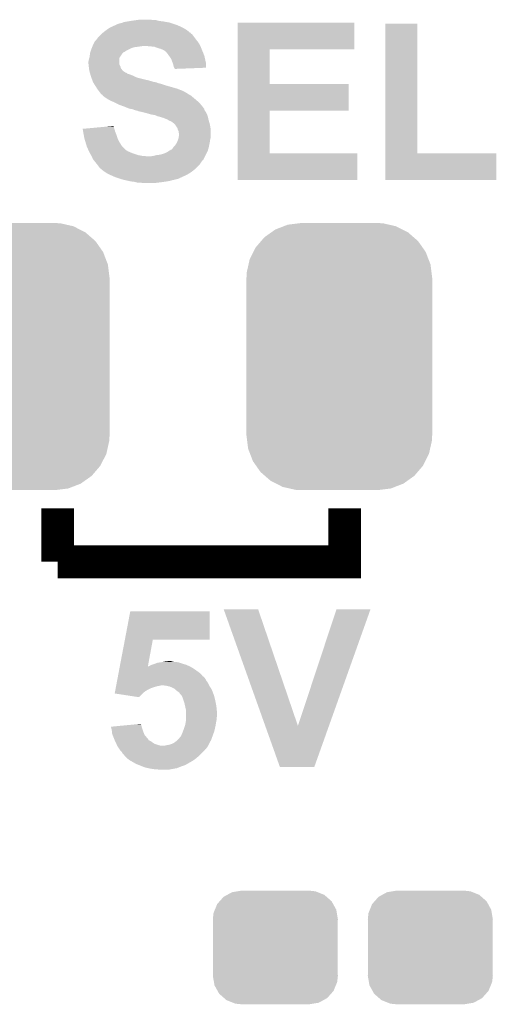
# Model space of a CAD drawing. Extents: x -0.05 to 0.95, y -0.15 to 1.54.
# Tile 13 of 44: x 0.45 to 0.57, y 0.09 to 0.33. Entities that reach past the tile are written whole.
import ezdxf

# ---------------------------------------------------------------- set-up
doc = ezdxf.new("R2010")
doc.units = 0
doc.layers.get('0').update_dxf_attribs({"linetype": 'CONTINUOUS'})
doc.layers.add('HOD_CAP_2_CLICK_V101_GTO', color=14, linetype='CONTINUOUS')
doc.layers.add('HOD_CAP_2_CLICK_V101_GTS', color=12, linetype='CONTINUOUS')

# ---------------------------------------------------------------- blocks, each defined once
blk = doc.blocks.new('CUSTOM_57')
for points in [[(-0.01358, 0.01127), (-0.01263, 0.01234), (0.01371, 0.01127), (0.01249, 0.01234)], [(-0.01263, 0.01234), (-0.01175, 0.01282), (0.01249, 0.01234), (0.01194, 0.01282)], [(-0.01175, 0.01282), (-0.01057, 0.01347), (0.01194, 0.01282), (0.01032, 0.01347)], [(-0.01057, 0.01347), (-0.0092, 0.01369), (0.01032, 0.01347), (0.00976, 0.01369)], [(-0.0092, 0.01369), (-0.00825, 0.01385), (0.00976, 0.01369), (0.00825, 0.01385)], [(-0.01475, 0.00922), (-0.01419, 0.01059), (0.01485, 0.00922), (0.01409, 0.01059)], [(-0.01419, 0.01059), (-0.01358, 0.01127), (0.01409, 0.01059), (0.01371, 0.01127)], [(-0.01525, 0.0069), (-0.01508, 0.00841), (0.01525, 0.0069), (0.01499, 0.00841)], [(-0.01508, 0.00841), (-0.01475, 0.00922), (0.01499, 0.00841), (0.01485, 0.00922)], [(-0.0152, 0.00607), (-0.01525, 0.0069), (0.0152, 0.00607), (0.01525, 0.0069)], [(-0.0152, -0.00607), (-0.0152, 0.00607), (0.0152, -0.00607), (0.0152, 0.00607)], [(-0.01525, -0.0069), (-0.0152, -0.00607), (0.01525, -0.0069), (0.0152, -0.00607)], [(-0.01499, -0.00841), (-0.01525, -0.0069), (0.01508, -0.00841), (0.01525, -0.0069)], [(-0.01485, -0.00922), (-0.01499, -0.00841), (0.01475, -0.00922), (0.01508, -0.00841)], [(-0.01409, -0.01059), (-0.01485, -0.00922), (0.01419, -0.01059), (0.01475, -0.00922)], [(-0.01371, -0.01127), (-0.01409, -0.01059), (0.01358, -0.01127), (0.01419, -0.01059)], [(-0.01249, -0.01234), (-0.01371, -0.01127), (0.01263, -0.01234), (0.01358, -0.01127)], [(-0.01194, -0.01282), (-0.01249, -0.01234), (0.01175, -0.01282), (0.01263, -0.01234)], [(-0.01032, -0.01347), (-0.01194, -0.01282), (0.01057, -0.01347), (0.01175, -0.01282)], [(-0.00976, -0.01369), (-0.01032, -0.01347), (0.0092, -0.01369), (0.01057, -0.01347)], [(-0.00825, -0.01385), (-0.00976, -0.01369), (0.00825, -0.01385), (0.0092, -0.01369)]]:
    blk.add_solid(points)
blk = doc.blocks.new('CUSTOM_67')
for points in [[(-0.01563, 0.03096), (-0.01356, 0.03176), (0.01541, 0.03096), (0.01383, 0.03176)], [(-0.01356, 0.03176), (-0.01259, 0.03214), (0.01383, 0.03176), (0.01215, 0.03214)], [(-0.01259, 0.03214), (-0.00989, 0.03248), (0.01215, 0.03214), (0.01065, 0.03248)], [(-0.00989, 0.03248), (-0.00935, 0.03255), (0.01065, 0.03248), (0.00935, 0.03255)], [(-0.01908, 0.02815), (-0.01829, 0.02907), (0.0192, 0.02815), (0.01814, 0.02907)], [(-0.01829, 0.02907), (-0.01657, 0.03029), (0.01814, 0.02907), (0.01674, 0.03029)], [(-0.01657, 0.03029), (-0.01563, 0.03096), (0.01674, 0.03029), (0.01541, 0.03096)], [(-0.02097, 0.02548), (-0.02041, 0.0266), (0.02108, 0.02548), (0.0203, 0.0266)], [(-0.02041, 0.0266), (-0.01908, 0.02815), (0.0203, 0.0266), (0.0192, 0.02815)], [(-0.02188, 0.02368), (-0.02097, 0.02548), (0.02177, 0.02368), (0.02108, 0.02548)], [(-0.02259, 0.0205), (-0.02215, 0.02244), (0.02249, 0.0205), (0.02225, 0.02244)], [(-0.02215, 0.02244), (-0.02188, 0.02368), (0.02225, 0.02244), (0.02177, 0.02368)], [(-0.0227, -0.0192), (-0.0227, 0.0192), (0.0227, -0.0192), (0.0227, 0.0192)], [(-0.02265, 0.0192), (-0.02259, 0.0205), (0.02265, 0.0192), (0.02249, 0.0205)], [(-0.02249, -0.0205), (-0.02265, -0.0192), (0.02259, -0.0205), (0.02265, -0.0192)], [(-0.02225, -0.02244), (-0.02249, -0.0205), (0.02215, -0.02244), (0.02259, -0.0205)], [(-0.02177, -0.02368), (-0.02225, -0.02244), (0.02188, -0.02368), (0.02215, -0.02244)], [(-0.02108, -0.02548), (-0.02177, -0.02368), (0.02097, -0.02548), (0.02188, -0.02368)], [(-0.0203, -0.0266), (-0.02108, -0.02548), (0.02041, -0.0266), (0.02097, -0.02548)], [(-0.0192, -0.02815), (-0.0203, -0.0266), (0.01908, -0.02815), (0.02041, -0.0266)], [(-0.01814, -0.02907), (-0.0192, -0.02815), (0.01829, -0.02907), (0.01908, -0.02815)], [(-0.01674, -0.03029), (-0.01814, -0.02907), (0.01657, -0.03029), (0.01829, -0.02907)], [(-0.01541, -0.03096), (-0.01674, -0.03029), (0.01563, -0.03096), (0.01657, -0.03029)], [(-0.01383, -0.03176), (-0.01541, -0.03096), (0.01356, -0.03176), (0.01563, -0.03096)], [(-0.01215, -0.03214), (-0.01383, -0.03176), (0.01259, -0.03214), (0.01356, -0.03176)], [(-0.01065, -0.03248), (-0.01215, -0.03214), (0.00989, -0.03248), (0.01259, -0.03214)], [(-0.00935, -0.03255), (-0.01065, -0.03248), (0.00935, -0.03255), (0.00989, -0.03248)]]:
    blk.add_solid(points)

msp = doc.modelspace()

# ---------------------------------------------------------------- linework, layer by layer
at = {"layer": 'HOD_CAP_2_CLICK_V101_GTO', "const_width": 0.008}
for points in [[(0.46, 0.2), (0.46, 0.213)], [(0.46, 0.2), (0.53, 0.2), (0.53, 0.213)]]:
    msp.add_lwpolyline(points, dxfattribs=at)
at = {"layer": 'HOD_CAP_2_CLICK_V101_GTO'}
for points in [[(0.4745, 0.331), (0.4751, 0.3312), (0.4885, 0.331), (0.4879, 0.3312)], [(0.4751, 0.3312), (0.4756, 0.3313), (0.4879, 0.3312), (0.4876, 0.3313)], [(0.4756, 0.3313), (0.47585, 0.3314), (0.4876, 0.3313), (0.4873, 0.3314)], [(0.47585, 0.3314), (0.4761, 0.3315), (0.4873, 0.3314), (0.48673, 0.3315)], [(0.4761, 0.3315), (0.4772, 0.3317), (0.48673, 0.3315), (0.4856, 0.3317)], [(0.4772, 0.3317), (0.47785, 0.3318), (0.4856, 0.3317), (0.4847, 0.3318)], [(0.47785, 0.3318), (0.4785, 0.3319), (0.4847, 0.3318), (0.48435, 0.3319)], [(0.4785, 0.3319), (0.4792, 0.332), (0.48435, 0.3319), (0.484, 0.332)], [(0.4792, 0.332), (0.4799, 0.3321), (0.4833, 0.332), (0.4827, 0.3321)], [(0.5039, 0.3249), (0.5039, 0.3314), (0.5324, 0.3249), (0.5324, 0.3314)], [(0.5039, 0.3314), (0.5039, 0.3314), (0.5324, 0.3314), (0.5039, 0.3314)], [(0.4708, 0.3287), (0.471, 0.3289), (0.4925, 0.3287), (0.4924, 0.3289)], [(0.471, 0.3289), (0.47177, 0.3295), (0.4923, 0.3289), (0.4916, 0.3295)], [(0.471, 0.3289), (0.471, 0.3289), (0.4924, 0.3289), (0.4923, 0.3289)], [(0.47177, 0.3295), (0.4719, 0.3296), (0.4916, 0.3295), (0.49144, 0.3296)], [(0.4719, 0.3296), (0.4725, 0.33), (0.49144, 0.3296), (0.4908, 0.33)], [(0.4725, 0.33), (0.4728, 0.3302), (0.4908, 0.33), (0.4904, 0.3302)], [(0.4728, 0.3302), (0.47324, 0.3304), (0.4904, 0.3302), (0.49, 0.3304)], [(0.47324, 0.3304), (0.4739, 0.3307), (0.49, 0.3304), (0.48933, 0.3307)], [(0.4739, 0.3307), (0.474, 0.3307), (0.48933, 0.3307), (0.48932, 0.3307)], [(0.474, 0.3307), (0.4741, 0.3308), (0.48932, 0.3307), (0.4891, 0.3308)], [(0.4741, 0.3308), (0.4745, 0.331), (0.4891, 0.3308), (0.4885, 0.331)], [(0.5399, 0.2995), (0.5399, 0.3311), (0.5477, 0.2995), (0.5477, 0.3311)], [(0.5399, 0.3311), (0.5399, 0.3311), (0.5477, 0.3311), (0.5399, 0.3311)], [(0.4687, 0.3261), (0.469, 0.3267), (0.4946, 0.3261), (0.4942, 0.3267)], [(0.469, 0.3267), (0.4691, 0.3269), (0.4942, 0.3267), (0.49404, 0.3269)], [(0.4691, 0.3269), (0.4694, 0.3272), (0.49404, 0.3269), (0.4938, 0.3272)], [(0.4694, 0.3272), (0.4695, 0.3273), (0.4938, 0.3272), (0.49373, 0.3273)], [(0.4695, 0.3273), (0.4698, 0.3277), (0.49373, 0.3273), (0.49343, 0.3277)], [(0.4698, 0.3277), (0.4705, 0.3284), (0.49343, 0.3277), (0.4929, 0.3284)], [(0.4705, 0.3284), (0.4707, 0.3286), (0.4929, 0.3284), (0.4927, 0.3286)], [(0.4707, 0.3286), (0.4708, 0.3287), (0.4927, 0.3286), (0.4925, 0.3287)], [(0.46789, 0.3239), (0.4679, 0.324), (0.4758, 0.3239), (0.4759, 0.324)], [(0.4679, 0.324), (0.46797, 0.3242), (0.4759, 0.324), (0.4761, 0.3242)], [(0.46797, 0.3242), (0.46813, 0.3247), (0.4762, 0.3242), (0.477, 0.3247)], [(0.46797, 0.3242), (0.46797, 0.3242), (0.4761, 0.3242), (0.4762, 0.3242)], [(0.46813, 0.3247), (0.4682, 0.3249), (0.477, 0.3247), (0.4774, 0.3249)], [(0.4682, 0.3249), (0.46828, 0.3251), (0.4774, 0.3249), (0.4778, 0.3251)], [(0.46828, 0.3251), (0.4684, 0.3254), (0.4778, 0.3251), (0.4787, 0.3254)], [(0.4684, 0.3254), (0.46844, 0.3255), (0.4787, 0.3254), (0.4795, 0.3255)], [(0.46844, 0.3255), (0.46852, 0.3257), (0.4795, 0.3255), (0.4809, 0.3257)], [(0.46852, 0.3257), (0.4686, 0.3259), (0.4948, 0.3257), (0.4947, 0.3259)], [(0.4686, 0.3259), (0.4687, 0.3261), (0.4947, 0.3259), (0.4946, 0.3261)], [(0.4826, 0.3256), (0.4814, 0.3257), (0.49485, 0.3256), (0.4948, 0.3257)], [(0.4836, 0.3255), (0.4826, 0.3256), (0.4949, 0.3255), (0.49485, 0.3256)], [(0.4844, 0.3252), (0.4836, 0.3255), (0.49501, 0.3252), (0.4949, 0.3255)], [(0.4851, 0.325), (0.4844, 0.3252), (0.49509, 0.325), (0.49501, 0.3252)], [(0.4856, 0.3248), (0.4851, 0.325), (0.49516, 0.3248), (0.49509, 0.325)], [(0.4858, 0.3247), (0.4856, 0.3248), (0.4952, 0.3247), (0.49516, 0.3248)], [(0.486, 0.3246), (0.4858, 0.3247), (0.49524, 0.3246), (0.4952, 0.3247)], [(0.4862, 0.3244), (0.486, 0.3246), (0.49533, 0.3244), (0.49524, 0.3246)], [(0.48663, 0.324), (0.4863, 0.3244), (0.4955, 0.324), (0.49533, 0.3244)], [(0.4868, 0.3238), (0.48663, 0.324), (0.49557, 0.3238), (0.4955, 0.324)], [(0.5039, 0.3164), (0.5039, 0.3249), (0.5117, 0.3164), (0.5117, 0.3249)], [(0.5039, 0.3249), (0.5039, 0.3249), (0.5117, 0.3249), (0.5324, 0.3249)], [(0.4675, 0.3219), (0.4676, 0.3224), (0.475, 0.3219), (0.475, 0.3224)], [(0.4675, 0.3214), (0.4675, 0.3219), (0.475, 0.3214), (0.475, 0.3219)], [(0.4676, 0.3224), (0.46774, 0.3229), (0.475, 0.3224), (0.4751, 0.3229)], [(0.46774, 0.3229), (0.4678, 0.3231), (0.4751, 0.3229), (0.47525, 0.3231)], [(0.4678, 0.3231), (0.46782, 0.3233), (0.47525, 0.3231), (0.4754, 0.3233)], [(0.46782, 0.3233), (0.46789, 0.3239), (0.4754, 0.3233), (0.4758, 0.3239)], [(0.48723, 0.3232), (0.4868, 0.3238), (0.4958, 0.3232), (0.49557, 0.3238)], [(0.4873, 0.3231), (0.48723, 0.3232), (0.49582, 0.3231), (0.4958, 0.3232)], [(0.4877, 0.3225), (0.4873, 0.3231), (0.49596, 0.3225), (0.49582, 0.3231)], [(0.488, 0.3217), (0.4877, 0.3225), (0.49613, 0.3217), (0.49596, 0.3225)], [(0.4881, 0.3214), (0.488, 0.3217), (0.4962, 0.3214), (0.49613, 0.3217)], [(0.46753, 0.3211), (0.4675, 0.3214), (0.4751, 0.3211), (0.475, 0.3214)], [(0.46758, 0.3207), (0.46753, 0.3211), (0.4753, 0.3207), (0.4751, 0.3211)], [(0.4676, 0.3205), (0.46758, 0.3207), (0.47535, 0.3205), (0.4753, 0.3207)], [(0.46763, 0.3203), (0.4676, 0.3205), (0.4754, 0.3203), (0.47535, 0.3205)], [(0.46768, 0.3199), (0.46763, 0.3203), (0.4757, 0.3199), (0.4754, 0.3203)], [(0.4677, 0.3197), (0.46768, 0.3199), (0.4759, 0.3197), (0.4757, 0.3199)], [(0.46776, 0.3195), (0.4677, 0.3197), (0.4761, 0.3195), (0.4759, 0.3197)], [(0.46781, 0.3193), (0.46776, 0.3195), (0.4764, 0.3193), (0.4761, 0.3195)], [(0.46784, 0.3192), (0.46781, 0.3193), (0.4766, 0.3192), (0.4764, 0.3193)], [(0.46787, 0.3191), (0.46784, 0.3192), (0.4769, 0.3191), (0.4766, 0.3192)], [(0.4882, 0.3211), (0.4881, 0.3214), (0.4962, 0.3211), (0.4962, 0.3214)], [(0.4883, 0.3206), (0.4882, 0.3211), (0.4962, 0.3206), (0.4962, 0.3211)], [(0.48843, 0.3204), (0.4883, 0.3206), (0.4962, 0.3204), (0.4962, 0.3206)], [(0.4885, 0.3203), (0.48843, 0.3204), (0.49363, 0.3203), (0.4962, 0.3204)], [(0.4885, 0.3201), (0.4885, 0.3203), (0.4885, 0.3201), (0.49363, 0.3203)], [(0.46793, 0.3189), (0.46787, 0.3191), (0.4771, 0.3189), (0.4769, 0.3191)], [(0.46796, 0.3188), (0.46793, 0.3189), (0.4775, 0.3188), (0.4771, 0.3189)], [(0.46807, 0.3184), (0.46796, 0.3188), (0.4785, 0.3184), (0.4775, 0.3188)], [(0.4681, 0.3183), (0.46807, 0.3184), (0.4787, 0.3183), (0.4785, 0.3184)], [(0.46817, 0.3181), (0.4681, 0.3183), (0.4791, 0.3181), (0.4787, 0.3183)], [(0.46824, 0.3179), (0.46817, 0.3181), (0.4797, 0.3179), (0.4791, 0.3181)], [(0.46839, 0.3175), (0.46824, 0.3179), (0.4813, 0.3175), (0.4797, 0.3179)], [(0.46846, 0.3173), (0.46839, 0.3175), (0.4822, 0.3173), (0.4813, 0.3175)], [(0.46856, 0.317), (0.46846, 0.3173), (0.4832, 0.317), (0.4822, 0.3173)], [(0.4686, 0.3169), (0.46856, 0.317), (0.4835, 0.3169), (0.4832, 0.317)], [(0.46866, 0.3168), (0.4686, 0.3169), (0.4841, 0.3168), (0.4837, 0.3169)], [(0.46879, 0.3166), (0.46866, 0.3168), (0.4846, 0.3166), (0.4841, 0.3168)], [(0.46885, 0.3165), (0.46879, 0.3166), (0.4851, 0.3165), (0.4846, 0.3166)], [(0.46911, 0.3161), (0.46885, 0.3165), (0.4863, 0.3161), (0.4851, 0.3165)], [(0.4693, 0.3158), (0.46911, 0.3161), (0.48735, 0.3158), (0.4863, 0.3161)], [(0.4696, 0.3153), (0.4693, 0.3158), (0.4891, 0.3153), (0.48735, 0.3158)], [(0.46997, 0.3148), (0.4696, 0.3153), (0.4904, 0.3148), (0.4891, 0.3153)], [(0.4702, 0.3145), (0.46997, 0.3148), (0.491, 0.3145), (0.4904, 0.3148)], [(0.47043, 0.3142), (0.4702, 0.3145), (0.4915, 0.3142), (0.491, 0.3145)], [(0.5039, 0.3099), (0.5039, 0.3164), (0.531, 0.3099), (0.531, 0.3164)], [(0.5039, 0.3164), (0.5039, 0.3164), (0.531, 0.3164), (0.5117, 0.3164)], [(0.4705, 0.3141), (0.47043, 0.3142), (0.4916, 0.3141), (0.4916, 0.3142)], [(0.47043, 0.3142), (0.47043, 0.3142), (0.4916, 0.3142), (0.4915, 0.3142)], [(0.4707, 0.3139), (0.4705, 0.3141), (0.492, 0.3139), (0.4916, 0.3141)], [(0.4709, 0.3138), (0.4707, 0.3139), (0.49217, 0.3138), (0.492, 0.3139)], [(0.471, 0.3136), (0.4709, 0.3138), (0.4925, 0.3136), (0.49217, 0.3138)], [(0.4715, 0.3132), (0.471, 0.3136), (0.49298, 0.3132), (0.4925, 0.3136)], [(0.4721, 0.3128), (0.4715, 0.3132), (0.49346, 0.3128), (0.49298, 0.3132)], [(0.47245, 0.3126), (0.4721, 0.3128), (0.4937, 0.3126), (0.49346, 0.3128)], [(0.4728, 0.3124), (0.47245, 0.3126), (0.49393, 0.3124), (0.4937, 0.3126)], [(0.4735, 0.3121), (0.4728, 0.3124), (0.49427, 0.3121), (0.49393, 0.3124)], [(0.4739, 0.3119), (0.4735, 0.3121), (0.4945, 0.3119), (0.49427, 0.3121)], [(0.4749, 0.3114), (0.4739, 0.3119), (0.49494, 0.3114), (0.4945, 0.3119)], [(0.47574, 0.3111), (0.4749, 0.3114), (0.4952, 0.3111), (0.49494, 0.3114)], [(0.4763, 0.3109), (0.47574, 0.3111), (0.49535, 0.3109), (0.4952, 0.3111)], [(0.477, 0.3106), (0.4763, 0.3109), (0.49557, 0.3106), (0.49535, 0.3109)], [(0.4776, 0.3104), (0.477, 0.3106), (0.49572, 0.3104), (0.49557, 0.3106)], [(0.4782, 0.3103), (0.4776, 0.3104), (0.4958, 0.3103), (0.49572, 0.3104)], [(0.4787, 0.3101), (0.4782, 0.3103), (0.4958, 0.3101), (0.4958, 0.3103)], [(0.4795, 0.3099), (0.4787, 0.3101), (0.49593, 0.3099), (0.4958, 0.3101)], [(0.4797, 0.3098), (0.4795, 0.3099), (0.496, 0.3098), (0.49593, 0.3099)], [(0.4806, 0.3096), (0.4797, 0.3098), (0.49612, 0.3096), (0.496, 0.3098)], [(0.4814, 0.3094), (0.4806, 0.3096), (0.49624, 0.3094), (0.49612, 0.3096)], [(0.5039, 0.2995), (0.5039, 0.3099), (0.5117, 0.2995), (0.5117, 0.3099)], [(0.5039, 0.3099), (0.5039, 0.3099), (0.5117, 0.3099), (0.531, 0.3099)], [(0.48175, 0.3093), (0.4814, 0.3094), (0.4963, 0.3093), (0.49624, 0.3094)], [(0.4828, 0.309), (0.48175, 0.3093), (0.49643, 0.309), (0.4963, 0.3093)], [(0.4834, 0.3089), (0.4828, 0.309), (0.49647, 0.3089), (0.49643, 0.309)], [(0.4839, 0.3088), (0.4834, 0.3089), (0.49651, 0.3088), (0.49647, 0.3089)], [(0.4843, 0.3086), (0.4839, 0.3088), (0.4966, 0.3086), (0.49651, 0.3088)], [(0.4847, 0.3085), (0.4843, 0.3086), (0.49662, 0.3085), (0.4966, 0.3086)], [(0.4853, 0.3083), (0.4847, 0.3085), (0.49667, 0.3083), (0.49662, 0.3085)], [(0.4857, 0.3082), (0.4853, 0.3083), (0.49669, 0.3082), (0.49667, 0.3083)], [(0.4859, 0.3081), (0.4857, 0.3082), (0.49671, 0.3081), (0.49669, 0.3082)], [(0.4867, 0.3078), (0.486, 0.3081), (0.49678, 0.3078), (0.49671, 0.3081)], [(0.48687, 0.3077), (0.4867, 0.3078), (0.4968, 0.3077), (0.49678, 0.3078)], [(0.4872, 0.3075), (0.48687, 0.3077), (0.49686, 0.3075), (0.4968, 0.3077)], [(0.4877, 0.3073), (0.4872, 0.3075), (0.49692, 0.3073), (0.49686, 0.3075)], [(0.4881, 0.307), (0.4877, 0.3073), (0.49701, 0.307), (0.49692, 0.3073)], [(0.4661, 0.3055), (0.46717, 0.3056), (0.47383, 0.3055), (0.4738, 0.3056)], [(0.4662, 0.3049), (0.4661, 0.3055), (0.474, 0.3049), (0.47383, 0.3055)], [(0.4663, 0.3043), (0.4662, 0.3049), (0.47423, 0.3043), (0.474, 0.3049)], [(0.46717, 0.3056), (0.46932, 0.3058), (0.4738, 0.3056), (0.4737, 0.3058)], [(0.46932, 0.3058), (0.47146, 0.306), (0.4737, 0.3058), (0.4737, 0.306)], [(0.47146, 0.306), (0.4736, 0.3062), (0.4737, 0.306), (0.4736, 0.3062)], [(0.4884, 0.3068), (0.4881, 0.307), (0.49707, 0.3068), (0.49701, 0.307)], [(0.4885, 0.3067), (0.4884, 0.3068), (0.4971, 0.3067), (0.49707, 0.3068)], [(0.4887, 0.3065), (0.4885, 0.3067), (0.49713, 0.3065), (0.4971, 0.3067)], [(0.4887, 0.3064), (0.4887, 0.3065), (0.49715, 0.3064), (0.49713, 0.3065)], [(0.489, 0.306), (0.4887, 0.3064), (0.49722, 0.306), (0.49715, 0.3064)], [(0.4892, 0.3057), (0.489, 0.306), (0.49727, 0.3057), (0.49722, 0.306)], [(0.48925, 0.3055), (0.4892, 0.3057), (0.4973, 0.3055), (0.49727, 0.3057)], [(0.4893, 0.3053), (0.48925, 0.3055), (0.4973, 0.3053), (0.4973, 0.3055)], [(0.4895, 0.3049), (0.4893, 0.3053), (0.4973, 0.3049), (0.4973, 0.3053)], [(0.4895, 0.3046), (0.4895, 0.3049), (0.4973, 0.3046), (0.4973, 0.3049)], [(0.46634, 0.3041), (0.4663, 0.3043), (0.4743, 0.3041), (0.47423, 0.3043)], [(0.4665, 0.3032), (0.46634, 0.3041), (0.4746, 0.3032), (0.4743, 0.3041)], [(0.4668, 0.3022), (0.4665, 0.3032), (0.4751, 0.3022), (0.4746, 0.3032)], [(0.48909, 0.3022), (0.4893, 0.3027), (0.4971, 0.3022), (0.49717, 0.3027)], [(0.4893, 0.3027), (0.48937, 0.3029), (0.49717, 0.3027), (0.4972, 0.3029)], [(0.48937, 0.3029), (0.4895, 0.3033), (0.4972, 0.3029), (0.4973, 0.3033)], [(0.4896, 0.3043), (0.4895, 0.3046), (0.4973, 0.3043), (0.4973, 0.3046)], [(0.4895, 0.3033), (0.4896, 0.3041), (0.4973, 0.3033), (0.4973, 0.3041)], [(0.4896, 0.3041), (0.4896, 0.3043), (0.4973, 0.3041), (0.4973, 0.3043)], [(0.46704, 0.3014), (0.4668, 0.3022), (0.4756, 0.3014), (0.4751, 0.3022)], [(0.4671, 0.3012), (0.46704, 0.3014), (0.4758, 0.3012), (0.4756, 0.3014)], [(0.4675, 0.3003), (0.4671, 0.3012), (0.4767, 0.3003), (0.4758, 0.3012)], [(0.46765, 0.3), (0.4675, 0.3003), (0.4772, 0.3), (0.4767, 0.3003)], [(0.4678, 0.2997), (0.46765, 0.3), (0.4779, 0.2997), (0.4772, 0.3)], [(0.4868, 0.2999), (0.48712, 0.3001), (0.4965, 0.2999), (0.4966, 0.3001)], [(0.48712, 0.3001), (0.4876, 0.3004), (0.4966, 0.3001), (0.49668, 0.3004)], [(0.4877, 0.3004), (0.488, 0.3007), (0.49668, 0.3004), (0.49676, 0.3007)], [(0.488, 0.3007), (0.4882, 0.301), (0.49676, 0.3007), (0.49685, 0.301)], [(0.4882, 0.301), (0.4884, 0.3012), (0.49685, 0.301), (0.4969, 0.3012)], [(0.4884, 0.3012), (0.4886, 0.3014), (0.4969, 0.3012), (0.49694, 0.3014)], [(0.4886, 0.3014), (0.489, 0.302), (0.49694, 0.3014), (0.49706, 0.302)], [(0.489, 0.302), (0.48909, 0.3022), (0.49706, 0.302), (0.4971, 0.3022)], [(0.4679, 0.2995), (0.4678, 0.2997), (0.47843, 0.2995), (0.4779, 0.2997)], [(0.46796, 0.2994), (0.4679, 0.2995), (0.4787, 0.2994), (0.47843, 0.2995)], [(0.46813, 0.2991), (0.46796, 0.2994), (0.4796, 0.2991), (0.4787, 0.2994)], [(0.46824, 0.2989), (0.46813, 0.2991), (0.4807, 0.2989), (0.4796, 0.2991)], [(0.4683, 0.2988), (0.46824, 0.2989), (0.482, 0.2988), (0.4807, 0.2989)], [(0.4686, 0.2981), (0.4683, 0.2988), (0.4956, 0.2981), (0.49595, 0.2988)], [(0.46876, 0.2979), (0.4686, 0.2981), (0.4955, 0.2979), (0.4956, 0.2981)], [(0.46884, 0.2978), (0.46876, 0.2979), (0.4953, 0.2978), (0.4955, 0.2979)], [(0.46956, 0.2969), (0.46884, 0.2978), (0.4947, 0.2969), (0.4953, 0.2978)], [(0.4826, 0.2988), (0.4833, 0.2989), (0.49595, 0.2988), (0.496, 0.2989)], [(0.4833, 0.2989), (0.4841, 0.2991), (0.496, 0.2989), (0.4961, 0.2991)], [(0.4841, 0.2991), (0.485, 0.2992), (0.4961, 0.2991), (0.49615, 0.2992)], [(0.485, 0.2992), (0.486, 0.2995), (0.49615, 0.2992), (0.4963, 0.2995)], [(0.486, 0.2995), (0.4868, 0.2999), (0.4963, 0.2995), (0.4965, 0.2999)], [(0.5039, 0.293), (0.5039, 0.2995), (0.5331, 0.293), (0.5331, 0.2995)], [(0.5039, 0.2995), (0.5039, 0.2995), (0.5331, 0.2995), (0.5117, 0.2995)], [(0.5399, 0.293), (0.5399, 0.2995), (0.567, 0.293), (0.567, 0.2995)], [(0.5399, 0.2995), (0.5399, 0.2995), (0.567, 0.2995), (0.5477, 0.2995)], [(0.4698, 0.2966), (0.46956, 0.2969), (0.4944, 0.2966), (0.4947, 0.2969)], [(0.4701, 0.2962), (0.4698, 0.2966), (0.494, 0.2962), (0.4944, 0.2966)], [(0.4703, 0.2959), (0.4701, 0.2962), (0.4937, 0.2959), (0.494, 0.2962)], [(0.4705, 0.2958), (0.4703, 0.2959), (0.4936, 0.2958), (0.4937, 0.2959)], [(0.4707, 0.2956), (0.4705, 0.2958), (0.4934, 0.2956), (0.4936, 0.2958)], [(0.4715, 0.295), (0.4707, 0.2956), (0.49263, 0.295), (0.4934, 0.2956)], [(0.47166, 0.2949), (0.4715, 0.295), (0.4925, 0.2949), (0.49263, 0.295)], [(0.4723, 0.2945), (0.47166, 0.2949), (0.49183, 0.2945), (0.4925, 0.2949)], [(0.47275, 0.2943), (0.4723, 0.2945), (0.4915, 0.2943), (0.49183, 0.2945)], [(0.4741, 0.2937), (0.47275, 0.2943), (0.4902, 0.2937), (0.4915, 0.2943)], [(0.4744, 0.2936), (0.4741, 0.2937), (0.4901, 0.2936), (0.4902, 0.2937)], [(0.475, 0.2934), (0.4744, 0.2936), (0.4896, 0.2934), (0.4899, 0.2936)], [(0.4744, 0.2936), (0.4744, 0.2936), (0.4899, 0.2936), (0.4901, 0.2936)], [(0.47533, 0.2933), (0.475, 0.2934), (0.4893, 0.2933), (0.4896, 0.2934)], [(0.476, 0.2931), (0.47533, 0.2933), (0.4885, 0.2931), (0.4893, 0.2933)], [(0.47645, 0.293), (0.476, 0.2931), (0.488, 0.293), (0.4885, 0.2931)], [(0.47735, 0.2928), (0.47645, 0.293), (0.4873, 0.2928), (0.488, 0.293)], [(0.4778, 0.2927), (0.47735, 0.2928), (0.4867, 0.2927), (0.4873, 0.2928)], [(0.4786, 0.2926), (0.4778, 0.2927), (0.486, 0.2926), (0.4867, 0.2927)], [(0.479, 0.2925), (0.4786, 0.2926), (0.4853, 0.2925), (0.486, 0.2926)], [(0.4794, 0.2924), (0.479, 0.2925), (0.4845, 0.2924), (0.4853, 0.2925)], [(0.4807, 0.2923), (0.4801, 0.2924), (0.4837, 0.2923), (0.4845, 0.2924)], [(0.47639, 0.181), (0.4777, 0.1879), (0.4971, 0.181), (0.4971, 0.1879)], [(0.4777, 0.1879), (0.4777, 0.1879), (0.4971, 0.1879), (0.4777, 0.1879)], [(0.51063, 0.16), (0.5005, 0.1884), (0.5186, 0.16), (0.5089, 0.1884)], [(0.5005, 0.1884), (0.5005, 0.1884), (0.5089, 0.1884), (0.5005, 0.1884)], [(0.5186, 0.16), (0.528, 0.1884), (0.52617, 0.16), (0.5363, 0.1884)], [(0.528, 0.1884), (0.528, 0.1884), (0.5363, 0.1884), (0.528, 0.1884)], [(0.47515, 0.1745), (0.47639, 0.181), (0.482, 0.1745), (0.4832, 0.181)], [(0.47639, 0.181), (0.47639, 0.181), (0.4832, 0.181), (0.4971, 0.181)], [(0.4836, 0.1751), (0.48413, 0.1753), (0.49065, 0.1751), (0.49, 0.1753)], [(0.48413, 0.1753), (0.4844, 0.1754), (0.49, 0.1753), (0.4897, 0.1754)], [(0.4844, 0.1754), (0.4852, 0.1755), (0.4897, 0.1754), (0.4894, 0.1755)], [(0.4852, 0.1755), (0.4857, 0.1756), (0.4894, 0.1755), (0.4888, 0.1756)], [(0.4857, 0.1756), (0.4862, 0.1757), (0.4883, 0.1756), (0.4879, 0.1757)], [(0.4862, 0.1757), (0.4871, 0.1758), (0.4879, 0.1757), (0.4876, 0.1758)], [(0.4871, 0.1758), (0.4871, 0.1758), (0.4876, 0.1758), (0.4871, 0.1758)], [(0.4747, 0.1721), (0.47483, 0.1728), (0.4954, 0.1721), (0.4948, 0.1728)], [(0.47483, 0.1728), (0.47502, 0.1738), (0.4948, 0.1728), (0.4934, 0.1738)], [(0.47502, 0.1738), (0.47512, 0.1743), (0.4934, 0.1738), (0.4926, 0.1743)], [(0.47512, 0.1743), (0.47515, 0.1745), (0.4926, 0.1743), (0.4922, 0.1745)], [(0.47515, 0.1745), (0.47515, 0.1745), (0.482, 0.1745), (0.4822, 0.1745)], [(0.4822, 0.1745), (0.48235, 0.1746), (0.4922, 0.1745), (0.492, 0.1746)], [(0.48235, 0.1746), (0.4825, 0.1747), (0.492, 0.1746), (0.49177, 0.1747)], [(0.4825, 0.1747), (0.483, 0.1749), (0.49177, 0.1747), (0.4913, 0.1749)], [(0.483, 0.1749), (0.4836, 0.1751), (0.4913, 0.1749), (0.49065, 0.1751)], [(0.47434, 0.1702), (0.47443, 0.1707), (0.4968, 0.1702), (0.4965, 0.1707)], [(0.47443, 0.1707), (0.47451, 0.1711), (0.4965, 0.1707), (0.4962, 0.1711)], [(0.47451, 0.1711), (0.47458, 0.1715), (0.4962, 0.1711), (0.496, 0.1715)], [(0.47458, 0.1715), (0.47464, 0.1718), (0.496, 0.1715), (0.4958, 0.1718)], [(0.47464, 0.1718), (0.4747, 0.1721), (0.4958, 0.1718), (0.4955, 0.1721)], [(0.4747, 0.1721), (0.4747, 0.1721), (0.4955, 0.1721), (0.4954, 0.1721)], [(0.4739, 0.1679), (0.47392, 0.168), (0.4807, 0.1679), (0.4808, 0.168)], [(0.47392, 0.168), (0.47399, 0.1684), (0.4808, 0.168), (0.4813, 0.1684)], [(0.47399, 0.1684), (0.47405, 0.1687), (0.4813, 0.1684), (0.4818, 0.1687)], [(0.47405, 0.1687), (0.47415, 0.1692), (0.4818, 0.1687), (0.4828, 0.1692)], [(0.47415, 0.1692), (0.4742, 0.1695), (0.4828, 0.1692), (0.4837, 0.1695)], [(0.4742, 0.1695), (0.47424, 0.1697), (0.4837, 0.1695), (0.4844, 0.1697)], [(0.47424, 0.1697), (0.47426, 0.1698), (0.4844, 0.1697), (0.485, 0.1698)], [(0.47426, 0.1698), (0.47428, 0.1699), (0.485, 0.1698), (0.4852, 0.1699)], [(0.47428, 0.1699), (0.47434, 0.1702), (0.49695, 0.1699), (0.4968, 0.1702)], [(0.47428, 0.1699), (0.47428, 0.1699), (0.4852, 0.1699), (0.4855, 0.1699)], [(0.4864, 0.1698), (0.4855, 0.1699), (0.497, 0.1698), (0.49695, 0.1699)], [(0.4873, 0.1696), (0.4864, 0.1698), (0.4971, 0.1696), (0.497, 0.1698)], [(0.488, 0.1693), (0.4873, 0.1696), (0.4973, 0.1693), (0.4971, 0.1696)], [(0.4886, 0.169), (0.488, 0.1693), (0.4975, 0.169), (0.4973, 0.1693)], [(0.489, 0.1686), (0.4886, 0.169), (0.49767, 0.1686), (0.4975, 0.169)], [(0.4894, 0.1683), (0.489, 0.1686), (0.4978, 0.1683), (0.49767, 0.1686)], [(0.4897, 0.1681), (0.4894, 0.1683), (0.49788, 0.1681), (0.4978, 0.1683)], [(0.4897, 0.168), (0.4897, 0.1681), (0.49791, 0.168), (0.49788, 0.1681)], [(0.49013, 0.1675), (0.4897, 0.168), (0.4981, 0.1675), (0.49791, 0.168)], [(0.4798, 0.167), (0.4739, 0.1679), (0.4798, 0.167), (0.4807, 0.1679)], [(0.4903, 0.1673), (0.49013, 0.1675), (0.49816, 0.1673), (0.4981, 0.1675)], [(0.49049, 0.1668), (0.4903, 0.1673), (0.4983, 0.1668), (0.49816, 0.1673)], [(0.4906, 0.1665), (0.49049, 0.1668), (0.49837, 0.1665), (0.4983, 0.1668)], [(0.4908, 0.1659), (0.4906, 0.1665), (0.4985, 0.1659), (0.49837, 0.1665)], [(0.4909, 0.1656), (0.4908, 0.1659), (0.49856, 0.1656), (0.4985, 0.1659)], [(0.49106, 0.1649), (0.4909, 0.1656), (0.4987, 0.1649), (0.49856, 0.1656)], [(0.4911, 0.1647), (0.49106, 0.1649), (0.49872, 0.1647), (0.4987, 0.1649)], [(0.4913, 0.1639), (0.4911, 0.1647), (0.4988, 0.1639), (0.49872, 0.1647)], [(0.4913, 0.1629), (0.4913, 0.1639), (0.4989, 0.1629), (0.4988, 0.1639)], [(0.4911, 0.1602), (0.49127, 0.1612), (0.49853, 0.1602), (0.4987, 0.1612)], [(0.49127, 0.1612), (0.4913, 0.1614), (0.4987, 0.1612), (0.49874, 0.1614)], [(0.4913, 0.1624), (0.4913, 0.1629), (0.4989, 0.1624), (0.4989, 0.1629)], [(0.4913, 0.1621), (0.4913, 0.1624), (0.4988, 0.1621), (0.4989, 0.1624)], [(0.4913, 0.1617), (0.4913, 0.1621), (0.4988, 0.1617), (0.4988, 0.1621)], [(0.4913, 0.1614), (0.4913, 0.1617), (0.49874, 0.1614), (0.4988, 0.1617)], [(0.473, 0.1598), (0.47718, 0.1602), (0.48048, 0.1598), (0.4804, 0.1602)], [(0.47302, 0.1597), (0.473, 0.1598), (0.4805, 0.1597), (0.48048, 0.1598)], [(0.4732, 0.1589), (0.47302, 0.1597), (0.48077, 0.1589), (0.4805, 0.1597)], [(0.47324, 0.1585), (0.4732, 0.1589), (0.4809, 0.1585), (0.48077, 0.1589)], [(0.4733, 0.158), (0.47324, 0.1585), (0.48111, 0.158), (0.4809, 0.1585)], [(0.47718, 0.1602), (0.47926, 0.1604), (0.4804, 0.1602), (0.4803, 0.1604)], [(0.47926, 0.1604), (0.4803, 0.1605), (0.4803, 0.1604), (0.4803, 0.1605)], [(0.4902, 0.1578), (0.4905, 0.1585), (0.49788, 0.1578), (0.49813, 0.1585)], [(0.4905, 0.1585), (0.49057, 0.1587), (0.49813, 0.1585), (0.4982, 0.1587)], [(0.49057, 0.1587), (0.4908, 0.1593), (0.4982, 0.1587), (0.49834, 0.1593)], [(0.4908, 0.1593), (0.49103, 0.16), (0.49834, 0.1593), (0.4985, 0.16)], [(0.49103, 0.16), (0.4911, 0.1602), (0.4985, 0.16), (0.49853, 0.1602)], [(0.5142, 0.15), (0.51063, 0.16), (0.5226, 0.15), (0.52617, 0.16)], [(0.47338, 0.1578), (0.4733, 0.158), (0.4812, 0.1578), (0.48111, 0.158)], [(0.47386, 0.1566), (0.47338, 0.1578), (0.4822, 0.1566), (0.4812, 0.1578)], [(0.4739, 0.1565), (0.47386, 0.1566), (0.4822, 0.1565), (0.4822, 0.1566)], [(0.47404, 0.1562), (0.4739, 0.1565), (0.4828, 0.1562), (0.4822, 0.1565)], [(0.47418, 0.1559), (0.47404, 0.1562), (0.4832, 0.1559), (0.4828, 0.1562)], [(0.4884, 0.1559), (0.4891, 0.1564), (0.49706, 0.1559), (0.49734, 0.1564)], [(0.4891, 0.1564), (0.4892, 0.1565), (0.49734, 0.1564), (0.4974, 0.1565)], [(0.4892, 0.1565), (0.4897, 0.157), (0.4974, 0.1565), (0.49759, 0.157)], [(0.4897, 0.157), (0.4898, 0.1572), (0.49759, 0.157), (0.49766, 0.1572)], [(0.4898, 0.1572), (0.4899, 0.1573), (0.49766, 0.1572), (0.4977, 0.1573)], [(0.4899, 0.1573), (0.49, 0.1574), (0.4977, 0.1573), (0.49774, 0.1574)], [(0.49, 0.1574), (0.4902, 0.1578), (0.49774, 0.1574), (0.49788, 0.1578)], [(0.47432, 0.1556), (0.47418, 0.1559), (0.4837, 0.1556), (0.4832, 0.1559)], [(0.47441, 0.1554), (0.47432, 0.1556), (0.4843, 0.1554), (0.4837, 0.1556)], [(0.4745, 0.1552), (0.47441, 0.1554), (0.485, 0.1552), (0.4843, 0.1554)], [(0.47462, 0.155), (0.4745, 0.1552), (0.4966, 0.155), (0.4967, 0.1552)], [(0.4748, 0.1547), (0.47462, 0.155), (0.49639, 0.1547), (0.4966, 0.155)], [(0.47507, 0.1543), (0.4748, 0.1547), (0.4961, 0.1543), (0.49639, 0.1547)], [(0.4752, 0.1541), (0.47507, 0.1543), (0.4959, 0.1541), (0.496, 0.1543)], [(0.47507, 0.1543), (0.47507, 0.1543), (0.496, 0.1543), (0.4961, 0.1543)], [(0.4756, 0.1537), (0.4752, 0.1541), (0.4955, 0.1537), (0.4959, 0.1541)], [(0.4758, 0.1533), (0.4756, 0.1537), (0.4951, 0.1533), (0.4955, 0.1537)], [(0.4862, 0.1552), (0.4866, 0.1553), (0.4967, 0.1552), (0.49675, 0.1553)], [(0.4866, 0.1553), (0.4872, 0.1554), (0.49675, 0.1553), (0.4968, 0.1554)], [(0.4872, 0.1554), (0.4878, 0.1556), (0.4968, 0.1554), (0.4969, 0.1556)], [(0.4878, 0.1556), (0.4882, 0.1558), (0.4969, 0.1556), (0.497, 0.1558)], [(0.4882, 0.1558), (0.4884, 0.1559), (0.497, 0.1558), (0.49706, 0.1559)], [(0.4762, 0.1529), (0.4758, 0.1533), (0.4947, 0.1529), (0.4951, 0.1533)], [(0.47633, 0.1527), (0.4762, 0.1529), (0.4945, 0.1527), (0.4947, 0.1529)], [(0.4764, 0.1526), (0.47633, 0.1527), (0.49438, 0.1526), (0.4945, 0.1527)], [(0.4767, 0.1523), (0.4764, 0.1526), (0.494, 0.1523), (0.49438, 0.1526)], [(0.4768, 0.1522), (0.4767, 0.1523), (0.49388, 0.1522), (0.494, 0.1523)], [(0.4769, 0.1521), (0.4769, 0.1522), (0.49376, 0.1521), (0.49388, 0.1522)], [(0.47732, 0.1518), (0.4769, 0.1521), (0.4934, 0.1518), (0.49376, 0.1521)], [(0.4776, 0.1516), (0.47732, 0.1518), (0.49308, 0.1516), (0.4934, 0.1518)], [(0.47813, 0.1513), (0.4776, 0.1516), (0.4926, 0.1513), (0.49308, 0.1516)], [(0.47883, 0.1509), (0.47813, 0.1513), (0.4919, 0.1509), (0.4926, 0.1513)], [(0.479, 0.1508), (0.47883, 0.1509), (0.49172, 0.1508), (0.4919, 0.1509)], [(0.4797, 0.1505), (0.479, 0.1508), (0.49118, 0.1505), (0.49172, 0.1508)], [(0.47995, 0.1504), (0.4797, 0.1505), (0.491, 0.1504), (0.49118, 0.1505)], [(0.4807, 0.1501), (0.47995, 0.1504), (0.4901, 0.1501), (0.491, 0.1504)], [(0.4812, 0.1499), (0.4807, 0.1501), (0.4896, 0.1499), (0.4901, 0.1501)], [(0.48207, 0.1497), (0.4812, 0.1499), (0.4891, 0.1497), (0.4896, 0.1499)], [(0.4825, 0.1496), (0.48207, 0.1497), (0.48855, 0.1496), (0.4891, 0.1497)], [(0.4832, 0.1495), (0.4825, 0.1496), (0.488, 0.1495), (0.48855, 0.1496)], [(0.4838, 0.1494), (0.4832, 0.1495), (0.48745, 0.1494), (0.488, 0.1495)], [(0.4848, 0.1493), (0.4843, 0.1494), (0.4869, 0.1493), (0.48745, 0.1494)]]:
    msp.add_solid(points, dxfattribs=at)

# ---------------------------------------------------------------- block references
at = {"layer": 'HOD_CAP_2_CLICK_V101_GTS'}
for name, p in [('CUSTOM_67', (0.45, 0.25)), ('CUSTOM_67', (0.5287, 0.25)), ('CUSTOM_57', (0.5131, 0.106)), ('CUSTOM_57', (0.5509, 0.106))]:
    msp.add_blockref(name, p, dxfattribs=at)

doc.saveas('drawing.dxf')
